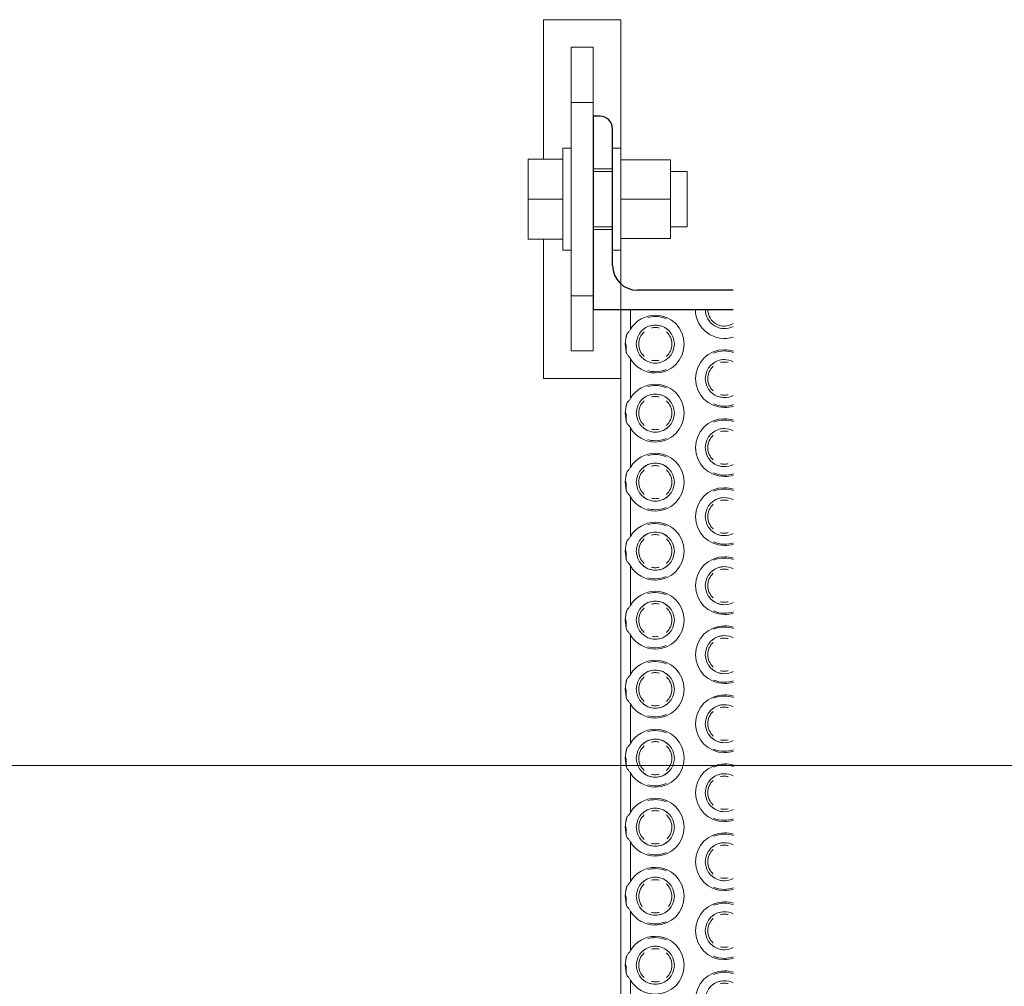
# Model space of a CAD drawing. Header units: millimetres. Extents: x 157133 to 260102, y -21587 to 34582.
# Tile 22 of 65: x 175352 to 175709, y 7670 to 8020. Entities that reach past the tile are written whole.
import ezdxf

# ---------------------------------------------------------------- set-up
doc = ezdxf.new("R2010")
doc.units = ezdxf.units.MM
doc.linetypes.add('Osa', pattern=[2000, 1000, -500, 0, -500])
doc.linetypes.add('Čerchovaná 20mm', pattern=[3000, 2000, -500, 0, -500])
for name, color, linetype, lineweight in [('CA_IMPORTY18', 8, 'Continuous', 9), ('CA_OSY', 5, 'Osa', 9), ('CA_REZY', 1, 'Continuous', 25)]:
    doc.layers.add(name, color=color, linetype=linetype, lineweight=lineweight)

# ---------------------------------------------------------------- blocks, each defined once
blk = doc.blocks.new('ocelová kce final - 11542_003_OK-HALA_TaO-2_ET_AciS_2025-05-29_upr_dwg-2597525-PŮDORYS _8_000 _ vestavek V7')
at = {"layer": 'CA_IMPORTY18', "color": 57}
for p, q in [((175542, 8020), (175542, 7969.52)), ((175570, 8020), (175542, 8020)), ((175570, 7969.27), (175570, 8020)), ((175560, 8010), (175552, 8010)), ((175552, 8010), (175552, 7990)), ((175560, 7990), (175560, 8010)), ((175560, 7990), (175552, 7990)), ((175552, 7990), (175552, 7920)), ((175560, 7920), (175560, 7990)), ((175552, 7973.5), (175549, 7973.5)), ((175549, 7936.5), (175549, 7973.5)), ((175549, 7971.17), (175549, 7973.5)), ((175570, 7973.5), (175567, 7973.5)), ((175567, 7973.5), (175567, 7971.17)), ((175567, 7936.5), (175567, 7973.5)), ((175570, 7973.5), (175570, 7936.5)), ((175570, 7973.5), (175570, 7970.13)), ((175549, 7969.52), (175536.5, 7969.52)), ((175536.5, 7969.52), (175536.5, 7955)), ((175560, 7966), (175567, 7966)), ((175567, 7966), (175560, 7966)), ((175588, 7969.27), (175570, 7969.27)), ((175570, 7969.27), (175570, 7968.08)), ((175588, 7955), (175588, 7969.27)), ((175567, 7965), (175560, 7965)), ((175567, 7945.74), (175567, 7964.26)), ((175594, 7965), (175588, 7965)), ((175594, 7965), (175594, 7945)), ((175549, 7955), (175536.5, 7955)), ((175536.5, 7955), (175536.5, 7940.48)), ((175588, 7955), (175570, 7955)), ((175588, 7940.73), (175588, 7955)), ((175560, 7945), (175567, 7945)), ((175588, 7945), (175594, 7945)), ((175549, 7940.48), (175549, 7941.92)), ((175560, 7944), (175567, 7944)), ((175560, 7944), (175567, 7944)), ((175567, 7941.92), (175567, 7936.5)), ((175549, 7940.48), (175536.5, 7940.48)), ((175542, 7940.48), (175542, 7890)), ((175549, 7936.5), (175549, 7939.5)), ((175588, 7940.73), (175570, 7940.73)), ((175570, 7915), (175570, 7940)), ((175570, 7938.83), (175570, 7936.5)), ((175549, 7936.5), (175552, 7936.5)), ((175567, 7936.5), (175570, 7936.5)), ((175552, 7920), (175560, 7920)), ((175552, 7920), (175552, 7900)), ((175560, 7900), (175560, 7920)), ((175570, 7915), (175570, 7515)), ((175570, 7915), (175573.5, 7915)), ((175570, 7915), (175570, 7515)), ((175597.03, 7915), (175573.5, 7915)), ((175573.5, 7915), (175573.5, 7907.85)), ((175600.61, 7915), (175597.03, 7915)), ((175572, 7902.37), (175572, 7900.19)), ((175572, 7902.37), (175572, 7900.19)), ((175572, 7902.37), (175572, 7900.19)), ((175560, 7900), (175552, 7900)), ((175573.5, 7897.15), (175573.5, 7882.85)), ((175542, 7890), (175570, 7890)), ((175572, 7877.37), (175572, 7875.19)), ((175572, 7877.37), (175572, 7875.19)), ((175572, 7877.37), (175572, 7875.19)), ((175573.5, 7872.15), (175573.5, 7857.85)), ((175572, 7852.37), (175572, 7850.19)), ((175572, 7852.37), (175572, 7850.19)), ((175572, 7852.37), (175572, 7850.19)), ((175573.5, 7847.15), (175573.5, 7832.85)), ((175572, 7827.37), (175572, 7825.19)), ((175572, 7827.37), (175572, 7825.19)), ((175572, 7827.37), (175572, 7825.19)), ((175573.5, 7822.15), (175573.5, 7807.85)), ((175572, 7802.37), (175572, 7800.19)), ((175572, 7802.37), (175572, 7800.19)), ((175572, 7802.37), (175572, 7800.19)), ((175573.5, 7797.15), (175573.5, 7782.85)), ((175572, 7777.37), (175572, 7775.19)), ((175572, 7777.37), (175572, 7775.19)), ((175572, 7777.37), (175572, 7775.19)), ((175573.5, 7772.15), (175573.5, 7757.85)), ((175572, 7752.37), (175572, 7750.19)), ((175572, 7752.37), (175572, 7750.19)), ((175572, 7752.37), (175572, 7750.19)), ((175573.5, 7747.15), (175573.5, 7732.85)), ((175572, 7727.37), (175572, 7725.19)), ((175572, 7727.37), (175572, 7725.19)), ((175572, 7727.37), (175572, 7725.19)), ((175573.5, 7722.15), (175573.5, 7707.85)), ((175572, 7702.37), (175572, 7700.19)), ((175572, 7702.37), (175572, 7700.19)), ((175572, 7702.37), (175572, 7700.19)), ((175573.5, 7697.15), (175573.5, 7682.85)), ((175572, 7677.37), (175572, 7675.19)), ((175572, 7677.37), (175572, 7675.19)), ((175572, 7677.37), (175572, 7675.19)), ((175573.5, 7672.15), (175573.5, 7657.85))]:
    blk.add_line(p, q, dxfattribs=at)
for centre, radius, start, end in [((175582.5, 7902.5), 10.47, 90, 149.2519), ((175582.5, 7902.5), 10, 90, 105.8881), ((175582.5, 7902.5), 10, 90, 105.8881), ((175582.5, 7902.5), 10, 90, 105.8881), ((175582.5, 7902.5), 10.47, 270, 90), ((175582.5, 7902.5), 10, 66.5422, 90), ((175582.5, 7902.5), 10, 66.5422, 90), ((175582.5, 7902.5), 10, 66.5422, 90), ((175607.5, 7915), 10.47, 180, 288.2594), ((175607.5, 7915), 6.89, 180, 297.5635), ((175607.5, 7915), 6, 180, 302.1703), ((175607.5, 7915), 6, 180, 302.1703), ((175607.5, 7915), 6, 180, 302.1703), ((175582.5, 7902.5), 6.89, 90, 270), ((175582.5, 7902.5), 6.89, 90, 130), ((175582.5, 7902.5), 6.89, 90, 130), ((175582.5, 7902.5), 6.89, 50, 90), ((175582.5, 7902.5), 6.89, 50, 90), ((175582.5, 7902.5), 6.89, 270, 90), ((175582.5, 7902.5), 10.89, 159.3915, 200.6085), ((175582.5, 7902.5), 6, 131.8839, 228.1209), ((175582.5, 7902.5), 6, 131.8839, 228.1209), ((175582.5, 7902.5), 6, 131.8839, 228.1209), ((175582.5, 7902.5), 6, 90, 103.3624), ((175582.5, 7902.5), 6, 90, 103.3624), ((175582.5, 7902.5), 6, 90, 103.3624), ((175582.5, 7902.5), 6, 76.6284, 90), ((175582.5, 7902.5), 6, 76.6284, 90), ((175582.5, 7902.5), 6, 76.6284, 90), ((175582.5, 7902.5), 6, 311.8839, 48.1209), ((175582.5, 7902.5), 6, 311.8839, 48.1209), ((175582.5, 7902.5), 6, 311.8839, 48.1209), ((175607.5, 7890), 10.47, 90, 270), ((175607.5, 7890), 10, 90, 112.8911), ((175607.5, 7890), 10, 90, 112.8911), ((175607.5, 7890), 10, 90, 112.8911), ((175607.5, 7890), 10.47, 71.8747, 90), ((175607.5, 7890), 10, 70.8545, 90), ((175607.5, 7890), 10, 70.8545, 90), ((175607.5, 7890), 10, 70.8545, 90), ((175582.5, 7902.5), 10.47, 210.7481, 270), ((175582.5, 7902.5), 6.89, 230, 270), ((175582.5, 7902.5), 6.89, 230, 270), ((175582.5, 7902.5), 6, 256.6284, 270), ((175582.5, 7902.5), 6, 256.6284, 270), ((175582.5, 7902.5), 6, 256.6284, 270), ((175582.5, 7902.5), 6.89, 270, 310), ((175582.5, 7902.5), 6.89, 270, 310), ((175582.5, 7902.5), 6, 270, 283.3624), ((175582.5, 7902.5), 6, 270, 283.3624), ((175582.5, 7902.5), 6, 270, 283.3624), ((175607.5, 7890), 6.89, 90, 270), ((175607.5, 7890), 6, 131.8839, 228.1209), ((175607.5, 7890), 6, 131.8839, 228.1209), ((175607.5, 7890), 6, 131.8839, 228.1209), ((175607.5, 7890), 6.89, 90, 130), ((175607.5, 7890), 6.89, 90, 130), ((175607.5, 7890), 6, 90, 103.3624), ((175607.5, 7890), 6, 90, 103.3624), ((175607.5, 7890), 6, 90, 103.3624), ((175607.5, 7890), 6.89, 62.1206, 90), ((175607.5, 7890), 6.89, 62.1206, 90), ((175607.5, 7890), 6.89, 62.1206, 90), ((175607.5, 7890), 6, 76.6284, 90), ((175607.5, 7890), 6, 76.6284, 90), ((175607.5, 7890), 6, 76.6284, 90), ((175582.5, 7902.5), 10, 254.1546, 270), ((175582.5, 7902.5), 10, 254.1546, 270), ((175582.5, 7902.5), 10, 254.1546, 270), ((175582.5, 7902.5), 10, 270, 292.8565), ((175582.5, 7902.5), 10, 270, 292.8565), ((175582.5, 7902.5), 10, 270, 292.8565), ((175582.5, 7877.5), 10.47, 90, 149.2519), ((175582.5, 7877.5), 10, 90, 105.8881), ((175582.5, 7877.5), 10, 90, 105.8881), ((175582.5, 7877.5), 10, 90, 105.8881), ((175582.5, 7877.5), 10.47, 270, 90), ((175582.5, 7877.5), 10, 66.5422, 90), ((175582.5, 7877.5), 10, 66.5422, 90), ((175582.5, 7877.5), 10, 66.5422, 90), ((175582.5, 7877.5), 6.89, 90, 270), ((175582.5, 7877.5), 6.89, 90, 130), ((175582.5, 7877.5), 6.89, 90, 130), ((175582.5, 7877.5), 6.89, 50, 90), ((175582.5, 7877.5), 6.89, 50, 90), ((175582.5, 7877.5), 6.89, 270, 90), ((175607.5, 7890), 6.89, 230, 270), ((175607.5, 7890), 6.89, 230, 270), ((175607.5, 7890), 6, 256.6284, 270), ((175607.5, 7890), 6, 256.6284, 270), ((175607.5, 7890), 6, 256.6284, 270), ((175607.5, 7890), 6, 270, 283.3624), ((175607.5, 7890), 6, 270, 283.3624), ((175607.5, 7890), 6, 270, 283.3624), ((175607.5, 7890), 6.89, 270, 297.8674), ((175607.5, 7890), 6.89, 270, 297.8674), ((175607.5, 7890), 6.89, 270, 297.8674), ((175582.5, 7877.5), 10.89, 159.3915, 200.6085), ((175582.5, 7877.5), 6, 131.8839, 228.1209), ((175582.5, 7877.5), 6, 131.8839, 228.1209), ((175582.5, 7877.5), 6, 131.8839, 228.1209), ((175582.5, 7877.5), 6, 90, 103.3624), ((175582.5, 7877.5), 6, 90, 103.3624), ((175582.5, 7877.5), 6, 90, 103.3624), ((175582.5, 7877.5), 6, 76.6284, 90), ((175582.5, 7877.5), 6, 76.6284, 90), ((175582.5, 7877.5), 6, 76.6284, 90), ((175582.5, 7877.5), 6, 311.8839, 48.1209), ((175582.5, 7877.5), 6, 311.8839, 48.1209), ((175582.5, 7877.5), 6, 311.8839, 48.1209), ((175607.5, 7890), 10, 246.5898, 270), ((175607.5, 7890), 10, 246.5898, 270), ((175607.5, 7890), 10, 246.5898, 270), ((175607.5, 7890), 10, 270, 289.1971), ((175607.5, 7890), 10, 270, 289.1971), ((175607.5, 7890), 10, 270, 289.1971), ((175607.5, 7890), 10.47, 270, 288.2029), ((175607.5, 7865), 10.47, 90, 270), ((175607.5, 7865), 10, 90, 112.8911), ((175607.5, 7865), 10, 90, 112.8911), ((175607.5, 7865), 10, 90, 112.8911), ((175607.5, 7865), 10.47, 71.8747, 90), ((175607.5, 7865), 10, 70.8545, 90), ((175607.5, 7865), 10, 70.8545, 90), ((175607.5, 7865), 10, 70.8545, 90), ((175582.5, 7877.5), 10.47, 210.7481, 270), ((175582.5, 7877.5), 6.89, 230, 270), ((175582.5, 7877.5), 6.89, 230, 270), ((175582.5, 7877.5), 6, 256.6284, 270), ((175582.5, 7877.5), 6, 256.6284, 270), ((175582.5, 7877.5), 6, 256.6284, 270), ((175582.5, 7877.5), 6.89, 270, 310), ((175582.5, 7877.5), 6.89, 270, 310), ((175582.5, 7877.5), 6, 270, 283.3624), ((175582.5, 7877.5), 6, 270, 283.3624), ((175582.5, 7877.5), 6, 270, 283.3624), ((175607.5, 7865), 6.89, 90, 270), ((175607.5, 7865), 6, 131.8839, 228.1209), ((175607.5, 7865), 6, 131.8839, 228.1209), ((175607.5, 7865), 6, 131.8839, 228.1209), ((175607.5, 7865), 6.89, 90, 130), ((175607.5, 7865), 6.89, 90, 130), ((175607.5, 7865), 6, 90, 103.3624), ((175607.5, 7865), 6, 90, 103.3624), ((175607.5, 7865), 6, 90, 103.3624), ((175607.5, 7865), 6.89, 62.1206, 90), ((175607.5, 7865), 6.89, 62.1206, 90), ((175607.5, 7865), 6.89, 62.1206, 90), ((175607.5, 7865), 6, 76.6284, 90), ((175607.5, 7865), 6, 76.6284, 90), ((175607.5, 7865), 6, 76.6284, 90), ((175582.5, 7877.5), 10, 254.1546, 270), ((175582.5, 7877.5), 10, 254.1546, 270), ((175582.5, 7877.5), 10, 254.1546, 270), ((175582.5, 7877.5), 10, 270, 292.8565), ((175582.5, 7877.5), 10, 270, 292.8565), ((175582.5, 7877.5), 10, 270, 292.8565), ((175582.5, 7852.5), 10.47, 90, 149.2519), ((175582.5, 7852.5), 10, 90, 105.8881), ((175582.5, 7852.5), 10, 90, 105.8881), ((175582.5, 7852.5), 10, 90, 105.8881), ((175582.5, 7852.5), 10.47, 270, 90), ((175582.5, 7852.5), 10, 66.5422, 90), ((175582.5, 7852.5), 10, 66.5422, 90), ((175582.5, 7852.5), 10, 66.5422, 90), ((175582.5, 7852.5), 6.89, 90, 270), ((175582.5, 7852.5), 6.89, 90, 130), ((175582.5, 7852.5), 6.89, 90, 130), ((175582.5, 7852.5), 6.89, 50, 90), ((175582.5, 7852.5), 6.89, 50, 90), ((175582.5, 7852.5), 6.89, 270, 90), ((175607.5, 7865), 6.89, 230, 270), ((175607.5, 7865), 6.89, 230, 270), ((175607.5, 7865), 6, 256.6284, 270), ((175607.5, 7865), 6, 256.6284, 270), ((175607.5, 7865), 6, 256.6284, 270), ((175607.5, 7865), 6, 270, 283.3624), ((175607.5, 7865), 6, 270, 283.3624), ((175607.5, 7865), 6, 270, 283.3624), ((175607.5, 7865), 6.89, 270, 297.8674), ((175607.5, 7865), 6.89, 270, 297.8674), ((175607.5, 7865), 6.89, 270, 297.8674), ((175582.5, 7852.5), 10.89, 159.3915, 200.6085), ((175582.5, 7852.5), 6, 131.8839, 228.1209), ((175582.5, 7852.5), 6, 131.8839, 228.1209), ((175582.5, 7852.5), 6, 131.8839, 228.1209), ((175582.5, 7852.5), 6, 90, 103.3624), ((175582.5, 7852.5), 6, 90, 103.3624), ((175582.5, 7852.5), 6, 90, 103.3624), ((175582.5, 7852.5), 6, 76.6284, 90), ((175582.5, 7852.5), 6, 76.6284, 90), ((175582.5, 7852.5), 6, 76.6284, 90), ((175582.5, 7852.5), 6, 311.8839, 48.1209), ((175582.5, 7852.5), 6, 311.8839, 48.1209), ((175582.5, 7852.5), 6, 311.8839, 48.1209), ((175607.5, 7865), 10, 246.5898, 270), ((175607.5, 7865), 10, 246.5898, 270), ((175607.5, 7865), 10, 246.5898, 270), ((175607.5, 7865), 10, 270, 289.1971), ((175607.5, 7865), 10, 270, 289.1971), ((175607.5, 7865), 10, 270, 289.1971), ((175607.5, 7865), 10.47, 270, 288.2029), ((175607.5, 7840), 10.47, 90, 270), ((175607.5, 7840), 10, 90, 112.8911), ((175607.5, 7840), 10, 90, 112.8911), ((175607.5, 7840), 10, 90, 112.8911), ((175607.5, 7840), 10.47, 71.8747, 90), ((175607.5, 7840), 10, 70.8545, 90), ((175607.5, 7840), 10, 70.8545, 90), ((175607.5, 7840), 10, 70.8545, 90), ((175582.5, 7852.5), 10.47, 210.7481, 270), ((175582.5, 7852.5), 6.89, 230, 270), ((175582.5, 7852.5), 6.89, 230, 270), ((175582.5, 7852.5), 6, 256.6284, 270), ((175582.5, 7852.5), 6, 256.6284, 270), ((175582.5, 7852.5), 6, 256.6284, 270), ((175582.5, 7852.5), 6.89, 270, 310), ((175582.5, 7852.5), 6.89, 270, 310), ((175582.5, 7852.5), 6, 270, 283.3624), ((175582.5, 7852.5), 6, 270, 283.3624), ((175582.5, 7852.5), 6, 270, 283.3624), ((175607.5, 7840), 6.89, 90, 270), ((175607.5, 7840), 6.89, 90, 124.9722), ((175607.5, 7840), 6.89, 90, 124.9722), ((175607.5, 7840), 6, 90, 103.3624), ((175607.5, 7840), 6, 90, 103.3624), ((175607.5, 7840), 6, 90, 103.3624), ((175607.5, 7840), 6.89, 62.1206, 90), ((175607.5, 7840), 6.89, 62.1206, 90), ((175607.5, 7840), 6.89, 62.1206, 90), ((175607.5, 7840), 6, 76.6284, 90), ((175607.5, 7840), 6, 76.6284, 90), ((175607.5, 7840), 6, 76.6284, 90), ((175582.5, 7852.5), 10, 254.1546, 270), ((175582.5, 7852.5), 10, 254.1546, 270), ((175582.5, 7852.5), 10, 254.1546, 270), ((175582.5, 7852.5), 10, 270, 292.8565), ((175582.5, 7852.5), 10, 270, 292.8565), ((175582.5, 7852.5), 10, 270, 292.8565), ((175607.5, 7840), 6, 131.8839, 228.1209), ((175607.5, 7840), 6, 131.8839, 228.1209), ((175607.5, 7840), 6, 131.8839, 228.1209), ((175582.5, 7827.5), 10.47, 90, 149.2519), ((175582.5, 7827.5), 10, 90, 105.8881), ((175582.5, 7827.5), 10, 90, 105.8881), ((175582.5, 7827.5), 10, 90, 105.8881), ((175582.5, 7827.5), 10.47, 270, 90), ((175582.5, 7827.5), 10, 66.5422, 90), ((175582.5, 7827.5), 10, 66.5422, 90), ((175582.5, 7827.5), 10, 66.5422, 90), ((175582.5, 7827.5), 6.89, 90, 270), ((175582.5, 7827.5), 6.89, 90, 130), ((175582.5, 7827.5), 6.89, 90, 130), ((175582.5, 7827.5), 6.89, 50, 90), ((175582.5, 7827.5), 6.89, 50, 90), ((175582.5, 7827.5), 6.89, 270, 90), ((175607.5, 7840), 6.89, 230, 270), ((175607.5, 7840), 6.89, 230, 270), ((175607.5, 7840), 6, 256.6284, 270), ((175607.5, 7840), 6, 256.6284, 270), ((175607.5, 7840), 6, 256.6284, 270), ((175607.5, 7840), 6, 270, 283.3624), ((175607.5, 7840), 6, 270, 283.3624), ((175607.5, 7840), 6, 270, 283.3624), ((175607.5, 7840), 6.89, 270, 297.8674), ((175607.5, 7840), 6.89, 270, 297.8674), ((175607.5, 7840), 6.89, 270, 297.8674), ((175582.5, 7827.5), 10.89, 159.3915, 200.6085), ((175582.5, 7827.5), 6, 131.8839, 228.1209), ((175582.5, 7827.5), 6, 131.8839, 228.1209), ((175582.5, 7827.5), 6, 131.8839, 228.1209), ((175582.5, 7827.5), 6, 90, 103.3624), ((175582.5, 7827.5), 6, 90, 103.3624), ((175582.5, 7827.5), 6, 90, 103.3624), ((175582.5, 7827.5), 6, 76.6284, 90), ((175582.5, 7827.5), 6, 76.6284, 90), ((175582.5, 7827.5), 6, 76.6284, 90), ((175582.5, 7827.5), 6, 311.8839, 48.1209), ((175582.5, 7827.5), 6, 311.8839, 48.1209), ((175582.5, 7827.5), 6, 311.8839, 48.1209), ((175607.5, 7840), 10, 246.5898, 270), ((175607.5, 7840), 10, 246.5898, 270), ((175607.5, 7840), 10, 246.5898, 270), ((175607.5, 7840), 10, 270, 289.1971), ((175607.5, 7840), 10, 270, 289.1971), ((175607.5, 7840), 10, 270, 289.1971), ((175607.5, 7840), 10.47, 270, 288.2029), ((175607.5, 7815), 10.47, 90, 270), ((175607.5, 7815), 10, 90, 112.8911), ((175607.5, 7815), 10, 90, 112.8911), ((175607.5, 7815), 10, 90, 112.8911), ((175607.5, 7815), 10.47, 71.8747, 90), ((175607.5, 7815), 10, 70.8545, 90), ((175607.5, 7815), 10, 70.8545, 90), ((175607.5, 7815), 10, 70.8545, 90), ((175582.5, 7827.5), 10.47, 210.7481, 270), ((175582.5, 7827.5), 6.89, 230, 270), ((175582.5, 7827.5), 6.89, 230, 270), ((175582.5, 7827.5), 6, 256.6284, 270), ((175582.5, 7827.5), 6, 256.6284, 270), ((175582.5, 7827.5), 6, 256.6284, 270), ((175582.5, 7827.5), 6.89, 270, 310), ((175582.5, 7827.5), 6.89, 270, 310), ((175582.5, 7827.5), 6, 270, 283.3624), ((175582.5, 7827.5), 6, 270, 283.3624), ((175582.5, 7827.5), 6, 270, 283.3624), ((175607.5, 7815), 6.89, 90, 270), ((175607.5, 7815), 6.89, 90, 130), ((175607.5, 7815), 6.89, 90, 130), ((175607.5, 7815), 6, 90, 103.3624), ((175607.5, 7815), 6, 90, 103.3624), ((175607.5, 7815), 6, 90, 103.3624), ((175607.5, 7815), 6.89, 62.1206, 90), ((175607.5, 7815), 6.89, 62.1206, 90), ((175607.5, 7815), 6.89, 62.1206, 90), ((175607.5, 7815), 6, 76.6284, 90), ((175607.5, 7815), 6, 76.6284, 90), ((175607.5, 7815), 6, 76.6284, 90), ((175582.5, 7827.5), 10, 254.1546, 270), ((175582.5, 7827.5), 10, 254.1546, 270), ((175582.5, 7827.5), 10, 254.1546, 270), ((175582.5, 7827.5), 10, 270, 292.8565), ((175582.5, 7827.5), 10, 270, 292.8565), ((175582.5, 7827.5), 10, 270, 292.8565), ((175607.5, 7815), 6, 131.8839, 228.1209), ((175607.5, 7815), 6, 131.8839, 228.1209), ((175607.5, 7815), 6, 131.8839, 228.1209), ((175582.5, 7802.5), 10.47, 90, 149.2519), ((175582.5, 7802.5), 10, 90, 105.8881), ((175582.5, 7802.5), 10, 90, 105.8881), ((175582.5, 7802.5), 10, 90, 105.8881), ((175582.5, 7802.5), 10.47, 270, 90), ((175582.5, 7802.5), 10, 66.5422, 90), ((175582.5, 7802.5), 10, 66.5422, 90), ((175582.5, 7802.5), 10, 66.5422, 90), ((175582.5, 7802.5), 6.89, 90, 270), ((175582.5, 7802.5), 6.89, 90, 130), ((175582.5, 7802.5), 6.89, 90, 130), ((175582.5, 7802.5), 6.89, 50, 90), ((175582.5, 7802.5), 6.89, 50, 90), ((175582.5, 7802.5), 6.89, 270, 90), ((175607.5, 7815), 6.89, 230, 270), ((175607.5, 7815), 6.89, 230, 270), ((175607.5, 7815), 6, 256.6284, 270), ((175607.5, 7815), 6, 256.6284, 270), ((175607.5, 7815), 6, 256.6284, 270), ((175607.5, 7815), 6, 270, 283.3624), ((175607.5, 7815), 6, 270, 283.3624), ((175607.5, 7815), 6, 270, 283.3624), ((175607.5, 7815), 6.89, 270, 297.8674), ((175607.5, 7815), 6.89, 270, 297.8674), ((175607.5, 7815), 6.89, 270, 297.8674), ((175582.5, 7802.5), 10.89, 159.3915, 200.6085), ((175582.5, 7802.5), 6, 131.8839, 228.1209), ((175582.5, 7802.5), 6, 131.8839, 228.1209), ((175582.5, 7802.5), 6, 131.8839, 228.1209), ((175582.5, 7802.5), 6, 90, 103.3624), ((175582.5, 7802.5), 6, 90, 103.3624), ((175582.5, 7802.5), 6, 90, 103.3624), ((175582.5, 7802.5), 6, 76.6284, 90), ((175582.5, 7802.5), 6, 76.6284, 90), ((175582.5, 7802.5), 6, 76.6284, 90), ((175582.5, 7802.5), 6, 311.8839, 48.1209), ((175582.5, 7802.5), 6, 311.8839, 48.1209), ((175582.5, 7802.5), 6, 311.8839, 48.1209), ((175607.5, 7815), 10, 246.5898, 270), ((175607.5, 7815), 10, 246.5898, 270), ((175607.5, 7815), 10, 246.5898, 270), ((175607.5, 7815), 10, 270, 289.1971), ((175607.5, 7815), 10, 270, 289.1971), ((175607.5, 7815), 10, 270, 289.1971), ((175607.5, 7815), 10.47, 270, 288.2029), ((175607.5, 7790), 10.47, 90, 270), ((175607.5, 7790), 10, 90, 112.8911), ((175607.5, 7790), 10, 90, 112.8911), ((175607.5, 7790), 10, 90, 112.8911), ((175607.5, 7790), 10.47, 71.8747, 90), ((175607.5, 7790), 10, 70.8545, 90), ((175607.5, 7790), 10, 70.8545, 90), ((175607.5, 7790), 10, 70.8545, 90), ((175582.5, 7802.5), 10.47, 210.7481, 270), ((175582.5, 7802.5), 6.89, 247.3965, 270), ((175582.5, 7802.5), 6.89, 247.3965, 270), ((175582.5, 7802.5), 6, 259.9232, 270), ((175582.5, 7802.5), 6, 259.9232, 270), ((175582.5, 7802.5), 6, 259.9232, 270), ((175582.5, 7802.5), 6, 270, 280.065), ((175582.5, 7802.5), 6, 270, 280.065), ((175582.5, 7802.5), 6, 270, 280.065), ((175582.5, 7802.5), 6.89, 270, 290), ((175582.5, 7802.5), 6.89, 270, 290), ((175607.5, 7790), 6.89, 90, 270), ((175607.5, 7790), 6.89, 90, 130), ((175607.5, 7790), 6.89, 90, 130), ((175607.5, 7790), 6, 90, 103.3624), ((175607.5, 7790), 6, 90, 103.3624), ((175607.5, 7790), 6, 90, 103.3624), ((175607.5, 7790), 6.89, 62.1206, 90), ((175607.5, 7790), 6.89, 62.1206, 90), ((175607.5, 7790), 6.89, 62.1206, 90), ((175607.5, 7790), 6, 76.6284, 90), ((175607.5, 7790), 6, 76.6284, 90), ((175607.5, 7790), 6, 76.6284, 90), ((175582.5, 7802.5), 10, 254.1546, 270), ((175582.5, 7802.5), 10, 254.1546, 270), ((175582.5, 7802.5), 10, 254.1546, 270), ((175582.5, 7802.5), 10, 270, 292.8565), ((175582.5, 7802.5), 10, 270, 292.8565), ((175582.5, 7802.5), 10, 270, 292.8565), ((175607.5, 7790), 6, 131.8839, 228.1209), ((175607.5, 7790), 6, 131.8839, 228.1209), ((175607.5, 7790), 6, 131.8839, 228.1209), ((175582.5, 7777.5), 10.47, 90, 149.2519), ((175582.5, 7777.5), 10, 90, 105.8881), ((175582.5, 7777.5), 10, 90, 105.8881), ((175582.5, 7777.5), 10, 90, 105.8881), ((175582.5, 7777.5), 10.47, 270, 90), ((175582.5, 7777.5), 10, 66.5422, 90), ((175582.5, 7777.5), 10, 66.5422, 90), ((175582.5, 7777.5), 10, 66.5422, 90), ((175582.5, 7777.5), 6.89, 90, 270), ((175582.5, 7777.5), 6.89, 90, 130), ((175582.5, 7777.5), 6.89, 90, 130), ((175582.5, 7777.5), 6.89, 50, 90), ((175582.5, 7777.5), 6.89, 50, 90), ((175582.5, 7777.5), 6.89, 270, 90), ((175607.5, 7790), 6.89, 230, 270), ((175607.5, 7790), 6.89, 230, 270), ((175607.5, 7790), 6, 256.6284, 270), ((175607.5, 7790), 6, 256.6284, 270), ((175607.5, 7790), 6, 256.6284, 270), ((175607.5, 7790), 6, 270, 283.3624), ((175607.5, 7790), 6, 270, 283.3624), ((175607.5, 7790), 6, 270, 283.3624), ((175607.5, 7790), 6.89, 270, 297.8674), ((175607.5, 7790), 6.89, 270, 297.8674), ((175607.5, 7790), 6.89, 270, 297.8674), ((175582.5, 7777.5), 10.89, 159.3915, 200.6085), ((175582.5, 7777.5), 6, 131.8839, 228.1209), ((175582.5, 7777.5), 6, 131.8839, 228.1209), ((175582.5, 7777.5), 6, 131.8839, 228.1209), ((175582.5, 7777.5), 6, 90, 103.3624), ((175582.5, 7777.5), 6, 90, 103.3624), ((175582.5, 7777.5), 6, 90, 103.3624), ((175582.5, 7777.5), 6, 76.6284, 90), ((175582.5, 7777.5), 6, 76.6284, 90), ((175582.5, 7777.5), 6, 76.6284, 90), ((175582.5, 7777.5), 6, 311.8839, 48.1209), ((175582.5, 7777.5), 6, 311.8839, 48.1209), ((175582.5, 7777.5), 6, 311.8839, 48.1209), ((175607.5, 7790), 10, 246.5898, 270), ((175607.5, 7790), 10, 246.5898, 270), ((175607.5, 7790), 10, 246.5898, 270), ((175607.5, 7790), 10, 270, 289.1971), ((175607.5, 7790), 10, 270, 289.1971), ((175607.5, 7790), 10, 270, 289.1971), ((175607.5, 7790), 10.47, 270, 288.2029), ((175607.5, 7765), 10.47, 90, 270), ((175607.5, 7765), 10, 90, 112.8911), ((175607.5, 7765), 10, 90, 112.8911), ((175607.5, 7765), 10, 90, 112.8911), ((175607.5, 7765), 10.47, 71.8747, 90), ((175607.5, 7765), 10, 70.8545, 90), ((175607.5, 7765), 10, 70.8545, 90), ((175607.5, 7765), 10, 70.8545, 90), ((175582.5, 7777.5), 10.47, 210.7481, 270), ((175582.5, 7777.5), 6.89, 230, 270), ((175582.5, 7777.5), 6.89, 230, 270), ((175582.5, 7777.5), 6, 256.6284, 270), ((175582.5, 7777.5), 6, 256.6284, 270), ((175582.5, 7777.5), 6, 256.6284, 270), ((175582.5, 7777.5), 6.89, 270, 310), ((175582.5, 7777.5), 6.89, 270, 310), ((175582.5, 7777.5), 6, 270, 283.3624), ((175582.5, 7777.5), 6, 270, 283.3624), ((175582.5, 7777.5), 6, 270, 283.3624), ((175607.5, 7765), 6.89, 90, 270), ((175607.5, 7765), 6.89, 90, 130), ((175607.5, 7765), 6.89, 90, 130), ((175607.5, 7765), 6, 90, 103.3624), ((175607.5, 7765), 6, 90, 103.3624), ((175607.5, 7765), 6, 90, 103.3624), ((175607.5, 7765), 6.89, 62.1206, 90), ((175607.5, 7765), 6.89, 62.1206, 90), ((175607.5, 7765), 6.89, 62.1206, 90), ((175607.5, 7765), 6, 76.6284, 90), ((175607.5, 7765), 6, 76.6284, 90), ((175607.5, 7765), 6, 76.6284, 90), ((175582.5, 7777.5), 10, 254.1546, 270), ((175582.5, 7777.5), 10, 254.1546, 270), ((175582.5, 7777.5), 10, 254.1546, 270), ((175582.5, 7777.5), 10, 270, 292.8565), ((175582.5, 7777.5), 10, 270, 292.8565), ((175582.5, 7777.5), 10, 270, 292.8565), ((175607.5, 7765), 6, 131.8839, 228.1209), ((175607.5, 7765), 6, 131.8839, 228.1209), ((175607.5, 7765), 6, 131.8839, 228.1209), ((175582.5, 7752.5), 10.47, 90, 149.2519), ((175582.5, 7752.5), 10, 90, 105.8881), ((175582.5, 7752.5), 10, 90, 105.8881), ((175582.5, 7752.5), 10, 90, 105.8881), ((175582.5, 7752.5), 10.47, 270, 90), ((175582.5, 7752.5), 10, 66.5422, 90), ((175582.5, 7752.5), 10, 66.5422, 90), ((175582.5, 7752.5), 10, 66.5422, 90), ((175582.5, 7752.5), 6.89, 90, 270), ((175582.5, 7752.5), 6.89, 90, 130), ((175582.5, 7752.5), 6.89, 90, 130), ((175582.5, 7752.5), 6.89, 50, 90), ((175582.5, 7752.5), 6.89, 50, 90), ((175582.5, 7752.5), 6.89, 270, 90), ((175607.5, 7765), 6.89, 230, 270), ((175607.5, 7765), 6.89, 230, 270), ((175607.5, 7765), 6, 256.6284, 270), ((175607.5, 7765), 6, 256.6284, 270), ((175607.5, 7765), 6, 256.6284, 270), ((175607.5, 7765), 6, 270, 283.3624), ((175607.5, 7765), 6, 270, 283.3624), ((175607.5, 7765), 6, 270, 283.3624), ((175607.5, 7765), 6.89, 270, 297.8674), ((175607.5, 7765), 6.89, 270, 297.8674), ((175607.5, 7765), 6.89, 270, 297.8674), ((175582.5, 7752.5), 10.89, 159.3915, 200.6085), ((175582.5, 7752.5), 6, 131.8839, 228.1209), ((175582.5, 7752.5), 6, 131.8839, 228.1209), ((175582.5, 7752.5), 6, 131.8839, 228.1209), ((175582.5, 7752.5), 6, 90, 103.3624), ((175582.5, 7752.5), 6, 90, 103.3624), ((175582.5, 7752.5), 6, 90, 103.3624), ((175582.5, 7752.5), 6, 76.6284, 90), ((175582.5, 7752.5), 6, 76.6284, 90), ((175582.5, 7752.5), 6, 76.6284, 90), ((175582.5, 7752.5), 6, 311.8839, 48.1209), ((175582.5, 7752.5), 6, 311.8839, 48.1209), ((175582.5, 7752.5), 6, 311.8839, 48.1209), ((175607.5, 7765), 10, 246.5898, 270), ((175607.5, 7765), 10, 246.5898, 270), ((175607.5, 7765), 10, 246.5898, 270), ((175607.5, 7765), 10, 270, 289.1971), ((175607.5, 7765), 10, 270, 289.1971), ((175607.5, 7765), 10, 270, 289.1971), ((175607.5, 7765), 10.47, 270, 288.2029), ((175607.5, 7740), 10.47, 90, 270), ((175607.5, 7740), 10, 90, 112.8911), ((175607.5, 7740), 10, 90, 112.8911), ((175607.5, 7740), 10, 90, 112.8911), ((175607.5, 7740), 10.47, 71.8747, 90), ((175607.5, 7740), 10, 70.8545, 90), ((175607.5, 7740), 10, 70.8545, 90), ((175607.5, 7740), 10, 70.8545, 90), ((175582.5, 7752.5), 10.47, 210.7481, 270), ((175582.5, 7752.5), 6.89, 230, 270), ((175582.5, 7752.5), 6.89, 230, 270), ((175582.5, 7752.5), 6, 256.6284, 270), ((175582.5, 7752.5), 6, 256.6284, 270), ((175582.5, 7752.5), 6, 256.6284, 270), ((175582.5, 7752.5), 6.89, 270, 310), ((175582.5, 7752.5), 6.89, 270, 310), ((175582.5, 7752.5), 6, 270, 283.3624), ((175582.5, 7752.5), 6, 270, 283.3624), ((175582.5, 7752.5), 6, 270, 283.3624), ((175607.5, 7740), 6.89, 90, 270), ((175607.5, 7740), 6.89, 90, 130), ((175607.5, 7740), 6.89, 90, 130), ((175607.5, 7740), 6, 90, 103.3624), ((175607.5, 7740), 6, 90, 103.3624), ((175607.5, 7740), 6, 90, 103.3624), ((175607.5, 7740), 6.89, 62.1206, 90), ((175607.5, 7740), 6.89, 62.1206, 90), ((175607.5, 7740), 6.89, 62.1206, 90), ((175607.5, 7740), 6, 76.6284, 90), ((175607.5, 7740), 6, 76.6284, 90), ((175607.5, 7740), 6, 76.6284, 90), ((175582.5, 7752.5), 10, 254.1546, 270), ((175582.5, 7752.5), 10, 254.1546, 270), ((175582.5, 7752.5), 10, 254.1546, 270), ((175582.5, 7752.5), 10, 270, 292.8565), ((175582.5, 7752.5), 10, 270, 292.8565), ((175582.5, 7752.5), 10, 270, 292.8565), ((175607.5, 7740), 6, 131.8839, 228.1209), ((175607.5, 7740), 6, 131.8839, 228.1209), ((175607.5, 7740), 6, 131.8839, 228.1209), ((175582.5, 7727.5), 10.47, 90, 149.2519), ((175582.5, 7727.5), 10.47, 270, 90), ((175582.5, 7727.5), 6.89, 90, 270), ((175582.5, 7727.5), 6.89, 90, 130), ((175582.5, 7727.5), 6.89, 90, 130), ((175582.5, 7727.5), 10, 90, 105.8881), ((175582.5, 7727.5), 10, 90, 105.8881), ((175582.5, 7727.5), 10, 90, 105.8881), ((175582.5, 7727.5), 10, 66.5422, 90), ((175582.5, 7727.5), 10, 66.5422, 90), ((175582.5, 7727.5), 10, 66.5422, 90), ((175582.5, 7727.5), 6.89, 50, 90), ((175582.5, 7727.5), 6.89, 50, 90), ((175582.5, 7727.5), 6.89, 270, 90), ((175607.5, 7740), 6.89, 230, 270), ((175607.5, 7740), 6.89, 230, 270), ((175607.5, 7740), 6, 256.6284, 270), ((175607.5, 7740), 6, 256.6284, 270), ((175607.5, 7740), 6, 256.6284, 270), ((175607.5, 7740), 6, 270, 283.3624), ((175607.5, 7740), 6, 270, 283.3624), ((175607.5, 7740), 6, 270, 283.3624), ((175582.5, 7727.5), 10.89, 159.3915, 200.6085), ((175582.5, 7727.5), 6, 131.8839, 228.1209), ((175582.5, 7727.5), 6, 131.8839, 228.1209), ((175582.5, 7727.5), 6, 131.8839, 228.1209), ((175582.5, 7727.5), 6, 90, 103.3624), ((175582.5, 7727.5), 6, 90, 103.3624), ((175582.5, 7727.5), 6, 90, 103.3624), ((175582.5, 7727.5), 6, 76.6284, 90), ((175582.5, 7727.5), 6, 76.6284, 90), ((175582.5, 7727.5), 6, 76.6284, 90), ((175582.5, 7727.5), 6, 315.3624, 48.1209), ((175582.5, 7727.5), 6, 315.3624, 48.1209), ((175582.5, 7727.5), 6, 315.3624, 48.1209), ((175607.5, 7740), 10, 246.5898, 270), ((175607.5, 7740), 10, 246.5898, 270), ((175607.5, 7740), 10, 246.5898, 270), ((175607.5, 7740), 6.89, 270, 297.8674), ((175607.5, 7740), 6.89, 270, 297.8674), ((175607.5, 7740), 6.89, 270, 297.8674), ((175607.5, 7740), 10, 270, 289.1971), ((175607.5, 7740), 10, 270, 289.1971), ((175607.5, 7740), 10, 270, 289.1971), ((175607.5, 7740), 10.47, 270, 288.2029), ((175607.5, 7715), 10.47, 90, 270), ((175607.5, 7715), 10, 90, 112.8911), ((175607.5, 7715), 10, 90, 112.8911), ((175607.5, 7715), 10, 90, 112.8911), ((175607.5, 7715), 10.47, 71.8747, 90), ((175607.5, 7715), 10, 70.8545, 90), ((175607.5, 7715), 10, 70.8545, 90), ((175607.5, 7715), 10, 70.8545, 90), ((175582.5, 7727.5), 10.47, 210.7481, 270), ((175582.5, 7727.5), 6.89, 230, 270), ((175582.5, 7727.5), 6.89, 230, 270), ((175582.5, 7727.5), 6, 256.6284, 270), ((175582.5, 7727.5), 6, 256.6284, 270), ((175582.5, 7727.5), 6, 256.6284, 270), ((175582.5, 7727.5), 6.89, 270, 310), ((175582.5, 7727.5), 6.89, 270, 310), ((175582.5, 7727.5), 6, 270, 283.3624), ((175582.5, 7727.5), 6, 270, 283.3624), ((175582.5, 7727.5), 6, 270, 283.3624), ((175607.5, 7715), 6.89, 90, 270), ((175607.5, 7715), 6.89, 90, 130), ((175607.5, 7715), 6.89, 90, 130), ((175607.5, 7715), 6, 90, 103.3624), ((175607.5, 7715), 6, 90, 103.3624), ((175607.5, 7715), 6, 90, 103.3624), ((175607.5, 7715), 6.89, 62.1206, 90), ((175607.5, 7715), 6.89, 62.1206, 90), ((175607.5, 7715), 6.89, 62.1206, 90), ((175607.5, 7715), 6, 76.6284, 90), ((175607.5, 7715), 6, 76.6284, 90), ((175607.5, 7715), 6, 76.6284, 90), ((175582.5, 7727.5), 10, 254.1546, 270), ((175582.5, 7727.5), 10, 254.1546, 270), ((175582.5, 7727.5), 10, 254.1546, 270), ((175582.5, 7727.5), 10, 270, 292.8565), ((175582.5, 7727.5), 10, 270, 292.8565), ((175582.5, 7727.5), 10, 270, 292.8565), ((175607.5, 7715), 6, 131.8839, 228.1209), ((175607.5, 7715), 6, 131.8839, 228.1209), ((175607.5, 7715), 6, 131.8839, 228.1209), ((175582.5, 7702.5), 10.47, 90, 149.2519), ((175582.5, 7702.5), 10.47, 270, 90), ((175582.5, 7702.5), 6.89, 90, 270), ((175582.5, 7702.5), 6.89, 90, 130), ((175582.5, 7702.5), 6.89, 90, 130), ((175582.5, 7702.5), 10, 90, 105.8881), ((175582.5, 7702.5), 10, 90, 105.8881), ((175582.5, 7702.5), 10, 90, 105.8881), ((175582.5, 7702.5), 10, 66.5422, 90), ((175582.5, 7702.5), 10, 66.5422, 90), ((175582.5, 7702.5), 10, 66.5422, 90), ((175582.5, 7702.5), 6.89, 50, 90), ((175582.5, 7702.5), 6.89, 50, 90), ((175582.5, 7702.5), 6.89, 270, 90), ((175607.5, 7715), 6.89, 230, 270), ((175607.5, 7715), 6.89, 230, 270), ((175607.5, 7715), 6, 256.6284, 270), ((175607.5, 7715), 6, 256.6284, 270), ((175607.5, 7715), 6, 256.6284, 270), ((175607.5, 7715), 6, 270, 283.3624), ((175607.5, 7715), 6, 270, 283.3624), ((175607.5, 7715), 6, 270, 283.3624), ((175582.5, 7702.5), 10.89, 159.3915, 200.6085), ((175582.5, 7702.5), 6, 131.8839, 217.7359), ((175582.5, 7702.5), 6, 131.8839, 217.7359), ((175582.5, 7702.5), 6, 131.8839, 217.7359), ((175582.5, 7702.5), 6, 90, 103.3624), ((175582.5, 7702.5), 6, 90, 103.3624), ((175582.5, 7702.5), 6, 90, 103.3624), ((175582.5, 7702.5), 6, 76.6284, 90), ((175582.5, 7702.5), 6, 76.6284, 90), ((175582.5, 7702.5), 6, 76.6284, 90), ((175582.5, 7702.5), 6, 322.252, 48.1209), ((175582.5, 7702.5), 6, 322.252, 48.1209), ((175582.5, 7702.5), 6, 322.252, 48.1209), ((175607.5, 7715), 10, 246.5898, 270), ((175607.5, 7715), 10, 246.5898, 270), ((175607.5, 7715), 10, 246.5898, 270), ((175607.5, 7715), 6.89, 270, 297.8674), ((175607.5, 7715), 6.89, 270, 297.8674), ((175607.5, 7715), 6.89, 270, 297.8674), ((175607.5, 7715), 10, 270, 289.1971), ((175607.5, 7715), 10, 270, 289.1971), ((175607.5, 7715), 10, 270, 289.1971), ((175607.5, 7715), 10.47, 270, 288.2029), ((175607.5, 7690), 10.47, 90, 270), ((175607.5, 7690), 10, 90, 112.8911), ((175607.5, 7690), 10, 90, 112.8911), ((175607.5, 7690), 10, 90, 112.8911), ((175607.5, 7690), 10.47, 71.8747, 90), ((175607.5, 7690), 10, 70.8545, 90), ((175607.5, 7690), 10, 70.8545, 90), ((175607.5, 7690), 10, 70.8545, 90), ((175582.5, 7702.5), 10.47, 210.7481, 270), ((175582.5, 7702.5), 6.89, 230, 270), ((175582.5, 7702.5), 6.89, 230, 270), ((175582.5, 7702.5), 6, 256.6284, 270), ((175582.5, 7702.5), 6, 256.6284, 270), ((175582.5, 7702.5), 6, 256.6284, 270), ((175582.5, 7702.5), 6.89, 270, 310), ((175582.5, 7702.5), 6.89, 270, 310), ((175582.5, 7702.5), 6, 270, 283.3624), ((175582.5, 7702.5), 6, 270, 283.3624), ((175582.5, 7702.5), 6, 270, 283.3624), ((175607.5, 7690), 6.89, 90, 270), ((175607.5, 7690), 6.89, 90, 130), ((175607.5, 7690), 6.89, 90, 130), ((175607.5, 7690), 6, 90, 103.3624), ((175607.5, 7690), 6, 90, 103.3624), ((175607.5, 7690), 6, 90, 103.3624), ((175607.5, 7690), 6.89, 62.1206, 90), ((175607.5, 7690), 6.89, 62.1206, 90), ((175607.5, 7690), 6.89, 62.1206, 90), ((175607.5, 7690), 6, 76.6284, 90), ((175607.5, 7690), 6, 76.6284, 90), ((175607.5, 7690), 6, 76.6284, 90), ((175582.5, 7702.5), 10, 254.1546, 270), ((175582.5, 7702.5), 10, 254.1546, 270), ((175582.5, 7702.5), 10, 254.1546, 270), ((175582.5, 7702.5), 10, 270, 292.8565), ((175582.5, 7702.5), 10, 270, 292.8565), ((175582.5, 7702.5), 10, 270, 292.8565), ((175607.5, 7690), 6, 131.8839, 228.1209), ((175607.5, 7690), 6, 131.8839, 228.1209), ((175607.5, 7690), 6, 131.8839, 228.1209), ((175582.5, 7677.5), 10.47, 90, 149.2519), ((175582.5, 7677.5), 10.47, 270, 90), ((175582.5, 7677.5), 6.89, 90, 270), ((175582.5, 7677.5), 6.89, 90, 130), ((175582.5, 7677.5), 6.89, 90, 130), ((175582.5, 7677.5), 10, 90, 105.8881), ((175582.5, 7677.5), 10, 90, 105.8881), ((175582.5, 7677.5), 10, 90, 105.8881), ((175582.5, 7677.5), 10, 66.5422, 90), ((175582.5, 7677.5), 10, 66.5422, 90), ((175582.5, 7677.5), 10, 66.5422, 90), ((175582.5, 7677.5), 6.89, 50, 90), ((175582.5, 7677.5), 6.89, 50, 90), ((175582.5, 7677.5), 6.89, 270, 90), ((175607.5, 7690), 6.89, 230, 270), ((175607.5, 7690), 6.89, 230, 270), ((175607.5, 7690), 6, 256.6284, 270), ((175607.5, 7690), 6, 256.6284, 270), ((175607.5, 7690), 6, 256.6284, 270), ((175607.5, 7690), 6, 270, 283.3624), ((175607.5, 7690), 6, 270, 283.3624), ((175607.5, 7690), 6, 270, 283.3624), ((175582.5, 7677.5), 10.89, 159.3915, 200.6085), ((175582.5, 7677.5), 6, 131.8839, 228.1209), ((175582.5, 7677.5), 6, 131.8839, 228.1209), ((175582.5, 7677.5), 6, 131.8839, 228.1209), ((175582.5, 7677.5), 6, 90, 103.3624), ((175582.5, 7677.5), 6, 90, 103.3624), ((175582.5, 7677.5), 6, 90, 103.3624), ((175582.5, 7677.5), 6, 76.6284, 90), ((175582.5, 7677.5), 6, 76.6284, 90), ((175582.5, 7677.5), 6, 76.6284, 90), ((175582.5, 7677.5), 6, 311.8839, 48.1209), ((175582.5, 7677.5), 6, 311.8839, 48.1209), ((175582.5, 7677.5), 6, 311.8839, 48.1209), ((175607.5, 7690), 10, 246.5898, 270), ((175607.5, 7690), 10, 246.5898, 270), ((175607.5, 7690), 10, 246.5898, 270), ((175607.5, 7690), 6.89, 270, 297.8674), ((175607.5, 7690), 6.89, 270, 297.8674), ((175607.5, 7690), 6.89, 270, 297.8674), ((175607.5, 7690), 10, 270, 289.1971), ((175607.5, 7690), 10, 270, 289.1971), ((175607.5, 7690), 10, 270, 289.1971), ((175607.5, 7690), 10.47, 270, 288.2029), ((175607.5, 7665), 10.47, 90, 270), ((175607.5, 7665), 10, 90, 112.8911), ((175607.5, 7665), 10, 90, 112.8911), ((175607.5, 7665), 10, 90, 112.8911), ((175607.5, 7665), 10.47, 71.8747, 90), ((175607.5, 7665), 10, 70.8545, 90), ((175607.5, 7665), 10, 70.8545, 90), ((175607.5, 7665), 10, 70.8545, 90), ((175582.5, 7677.5), 10.47, 210.7481, 270), ((175582.5, 7677.5), 6.89, 230, 270), ((175582.5, 7677.5), 6.89, 230, 270), ((175582.5, 7677.5), 6, 256.6284, 270), ((175582.5, 7677.5), 6, 256.6284, 270), ((175582.5, 7677.5), 6, 256.6284, 270), ((175582.5, 7677.5), 6.89, 270, 310), ((175582.5, 7677.5), 6.89, 270, 310), ((175582.5, 7677.5), 6, 270, 283.3624), ((175582.5, 7677.5), 6, 270, 283.3624), ((175582.5, 7677.5), 6, 270, 283.3624), ((175607.5, 7665), 6.89, 90, 270), ((175607.5, 7665), 6.89, 90, 130), ((175607.5, 7665), 6.89, 90, 130), ((175607.5, 7665), 6, 90, 103.3624), ((175607.5, 7665), 6, 90, 103.3624), ((175607.5, 7665), 6, 90, 103.3624), ((175607.5, 7665), 6.89, 62.1206, 90), ((175607.5, 7665), 6.89, 62.1206, 90), ((175607.5, 7665), 6.89, 62.1206, 90), ((175607.5, 7665), 6, 76.6284, 90), ((175607.5, 7665), 6, 76.6284, 90), ((175607.5, 7665), 6, 76.6284, 90)]:
    blk.add_arc(centre, radius, start, end, dxfattribs=at)
for points in [[(175571.87, 7904.39), (175571.96, 7905.05), (175572.1, 7905.69), (175572.3, 7906.33)], [(175573.5, 7907.85), (175573.34, 7907.55), (175572.99, 7907.01), (175572.55, 7906.55), (175572.3, 7906.33)], [(175573.5, 7907.85), (175573.34, 7907.55), (175573.17, 7907.28), (175572.97, 7907.03)], [(175573.5, 7907.85), (175573.34, 7907.55), (175573.17, 7907.28), (175572.97, 7907.03)], [(175571.8, 7901.2), (175571.73, 7901.89), (175571.72, 7902.59), (175571.76, 7903.28)], [(175571.8, 7901.2), (175571.73, 7901.89), (175571.72, 7902.59), (175571.76, 7903.28)], [(175572.3, 7898.67), (175572.55, 7898.45), (175572.99, 7897.99), (175573.34, 7897.45), (175573.5, 7897.15)], [(175571.87, 7879.39), (175571.96, 7880.05), (175572.1, 7880.69), (175572.3, 7881.33)], [(175573.5, 7882.85), (175573.34, 7882.55), (175572.99, 7882.01), (175572.55, 7881.55), (175572.3, 7881.33)], [(175571.8, 7876.2), (175571.73, 7876.89), (175571.72, 7877.59), (175571.76, 7878.28)], [(175571.8, 7876.2), (175571.73, 7876.89), (175571.72, 7877.59), (175571.76, 7878.28)], [(175572.3, 7873.67), (175572.55, 7873.45), (175572.99, 7872.99), (175573.34, 7872.45), (175573.5, 7872.15)], [(175571.87, 7854.39), (175571.96, 7855.05), (175572.1, 7855.69), (175572.3, 7856.33)], [(175573.5, 7857.85), (175573.34, 7857.55), (175572.99, 7857.01), (175572.55, 7856.55), (175572.3, 7856.33)], [(175571.8, 7851.2), (175571.73, 7851.89), (175571.72, 7852.59), (175571.76, 7853.28)], [(175571.8, 7851.2), (175571.73, 7851.89), (175571.72, 7852.59), (175571.76, 7853.28)], [(175572.3, 7848.67), (175572.55, 7848.45), (175572.99, 7847.99), (175573.34, 7847.45), (175573.5, 7847.15)], [(175571.87, 7829.39), (175571.96, 7830.05), (175572.1, 7830.69), (175572.3, 7831.33)], [(175573.5, 7832.85), (175573.34, 7832.55), (175572.99, 7832.01), (175572.55, 7831.55), (175572.3, 7831.33)], [(175571.8, 7826.2), (175571.73, 7826.89), (175571.72, 7827.59), (175571.76, 7828.28)], [(175571.8, 7826.2), (175571.73, 7826.89), (175571.72, 7827.59), (175571.76, 7828.28)], [(175572.3, 7823.67), (175572.55, 7823.45), (175572.99, 7822.99), (175573.34, 7822.45), (175573.5, 7822.15)], [(175571.87, 7804.39), (175571.96, 7805.05), (175572.1, 7805.69), (175572.3, 7806.33)], [(175573.5, 7807.85), (175573.34, 7807.55), (175572.99, 7807.01), (175572.55, 7806.55), (175572.3, 7806.33)], [(175571.8, 7801.2), (175571.73, 7801.89), (175571.72, 7802.59), (175571.76, 7803.28)], [(175571.8, 7801.2), (175571.73, 7801.89), (175571.72, 7802.59), (175571.76, 7803.28)], [(175572.3, 7798.67), (175572.55, 7798.45), (175572.99, 7797.99), (175573.34, 7797.45), (175573.5, 7797.15)], [(175571.87, 7779.39), (175571.96, 7780.05), (175572.1, 7780.69), (175572.3, 7781.33)], [(175573.5, 7782.85), (175573.34, 7782.55), (175572.99, 7782.01), (175572.55, 7781.55), (175572.3, 7781.33)], [(175571.8, 7776.2), (175571.73, 7776.89), (175571.72, 7777.59), (175571.76, 7778.28)], [(175571.8, 7776.2), (175571.73, 7776.89), (175571.72, 7777.59), (175571.76, 7778.28)], [(175572.3, 7773.67), (175572.55, 7773.45), (175572.99, 7772.99), (175573.34, 7772.45), (175573.5, 7772.15)], [(175571.87, 7754.39), (175571.96, 7755.05), (175572.1, 7755.69), (175572.3, 7756.33)], [(175573.5, 7757.85), (175573.34, 7757.55), (175572.99, 7757.01), (175572.55, 7756.55), (175572.3, 7756.33)], [(175571.8, 7751.2), (175571.73, 7751.89), (175571.72, 7752.59), (175571.76, 7753.28)], [(175571.8, 7751.2), (175571.73, 7751.89), (175571.72, 7752.59), (175571.76, 7753.28)], [(175572.3, 7748.67), (175572.55, 7748.45), (175572.99, 7747.99), (175573.34, 7747.45), (175573.5, 7747.15)], [(175571.87, 7729.39), (175571.96, 7730.05), (175572.1, 7730.69), (175572.3, 7731.33)], [(175573.5, 7732.85), (175573.34, 7732.55), (175572.99, 7732.01), (175572.55, 7731.55), (175572.3, 7731.33)], [(175571.8, 7726.2), (175571.73, 7726.89), (175571.72, 7727.59), (175571.76, 7728.28)], [(175571.8, 7726.2), (175571.73, 7726.89), (175571.72, 7727.59), (175571.76, 7728.28)], [(175572.3, 7723.67), (175572.55, 7723.45), (175572.99, 7722.99), (175573.34, 7722.45), (175573.5, 7722.15)], [(175571.87, 7704.39), (175571.96, 7705.05), (175572.1, 7705.69), (175572.3, 7706.33)], [(175573.5, 7707.85), (175573.34, 7707.55), (175572.99, 7707.01), (175572.55, 7706.55), (175572.3, 7706.33)], [(175571.8, 7701.2), (175571.73, 7701.89), (175571.72, 7702.59), (175571.76, 7703.28)], [(175571.8, 7701.2), (175571.73, 7701.89), (175571.72, 7702.59), (175571.76, 7703.28)], [(175572.3, 7698.67), (175572.55, 7698.45), (175572.99, 7697.99), (175573.34, 7697.45), (175573.5, 7697.15)], [(175571.87, 7679.39), (175571.96, 7680.05), (175572.1, 7680.69), (175572.3, 7681.33)], [(175573.5, 7682.85), (175573.34, 7682.55), (175572.99, 7682.01), (175572.55, 7681.55), (175572.3, 7681.33)], [(175571.8, 7676.2), (175571.73, 7676.89), (175571.72, 7677.59), (175571.76, 7678.28)], [(175571.8, 7676.2), (175571.73, 7676.89), (175571.72, 7677.59), (175571.76, 7678.28)], [(175572.3, 7673.67), (175572.55, 7673.45), (175572.99, 7672.99), (175573.34, 7672.45), (175573.5, 7672.15)]]:
    blk.add_open_spline(points, degree=3, dxfattribs=at)
for points in [[(175572.3, 7898.67), (175572.04, 7899.5), (175571.75, 7901.02), (175571.72, 7902.59), (175571.76, 7903.28)], [(175572.3, 7873.67), (175572.04, 7874.5), (175571.75, 7876.02), (175571.72, 7877.59), (175571.76, 7878.28)], [(175572.3, 7848.67), (175572.04, 7849.5), (175571.75, 7851.02), (175571.72, 7852.59), (175571.76, 7853.28)], [(175572.3, 7823.67), (175572.04, 7824.5), (175571.75, 7826.02), (175571.72, 7827.59), (175571.76, 7828.28)], [(175572.3, 7798.67), (175572.04, 7799.5), (175571.75, 7801.02), (175571.72, 7802.59), (175571.76, 7803.28)], [(175572.3, 7773.67), (175572.04, 7774.5), (175571.75, 7776.02), (175571.72, 7777.59), (175571.76, 7778.28)], [(175572.3, 7748.67), (175572.04, 7749.5), (175571.75, 7751.02), (175571.72, 7752.59), (175571.76, 7753.28)], [(175572.3, 7723.67), (175572.04, 7724.5), (175571.75, 7726.02), (175571.72, 7727.59), (175571.76, 7728.28)], [(175572.3, 7698.67), (175572.04, 7699.5), (175571.75, 7701.02), (175571.72, 7702.59), (175571.76, 7703.28)], [(175572.3, 7673.67), (175572.04, 7674.5), (175571.75, 7676.02), (175571.72, 7677.59), (175571.76, 7678.28)]]:
    blk.add_open_spline(points, degree=3, knots=[0, 0, 0, 0, 0.3333333, 0.599452, 0.599452, 0.599452, 0.599452], dxfattribs=at)
at = {"layer": 'CA_REZY'}
for p, q in [((175562.5, 7985), (175560, 7985)), ((175560, 7985), (175560, 7915)), ((175567, 7931), (175567, 7980.5)), ((175610.67, 7922), (175576, 7922)), ((175560, 7915), (175610.67, 7915))]:
    blk.add_line(p, q, dxfattribs=at)
for centre, radius, start, end in [((175562.5, 7980.5), 4.5, 0, 90), ((175576, 7931), 9, 180, 270)]:
    blk.add_arc(centre, radius, start, end, dxfattribs=at)
blk = doc.blocks.new('ocelová kce final - ocelová kce final-2597615-PŮDORYS _8_000 _ vestavek V7')
blk.add_blockref('ocelová kce final - 11542_003_OK-HALA_TaO-2_ET_AciS_2025-05-29_upr_dwg-2597525-PŮDORYS _8_000 _ vestavek V7', (0, 0))

msp = doc.modelspace()

# ---------------------------------------------------------------- linework, layer by layer
at = {"layer": 'CA_OSY', "linetype": 'Čerchovaná 20mm'}
msp.add_line((160084.56, 7749.87), (178168.29, 7749.87), dxfattribs=at)

# ---------------------------------------------------------------- block references
at = {"layer": 'CA_IMPORTY18', "color": 57}
msp.add_blockref('ocelová kce final - ocelová kce final-2597615-PŮDORYS _8_000 _ vestavek V7', (0, 0), dxfattribs=at)

doc.saveas('drawing.dxf')
